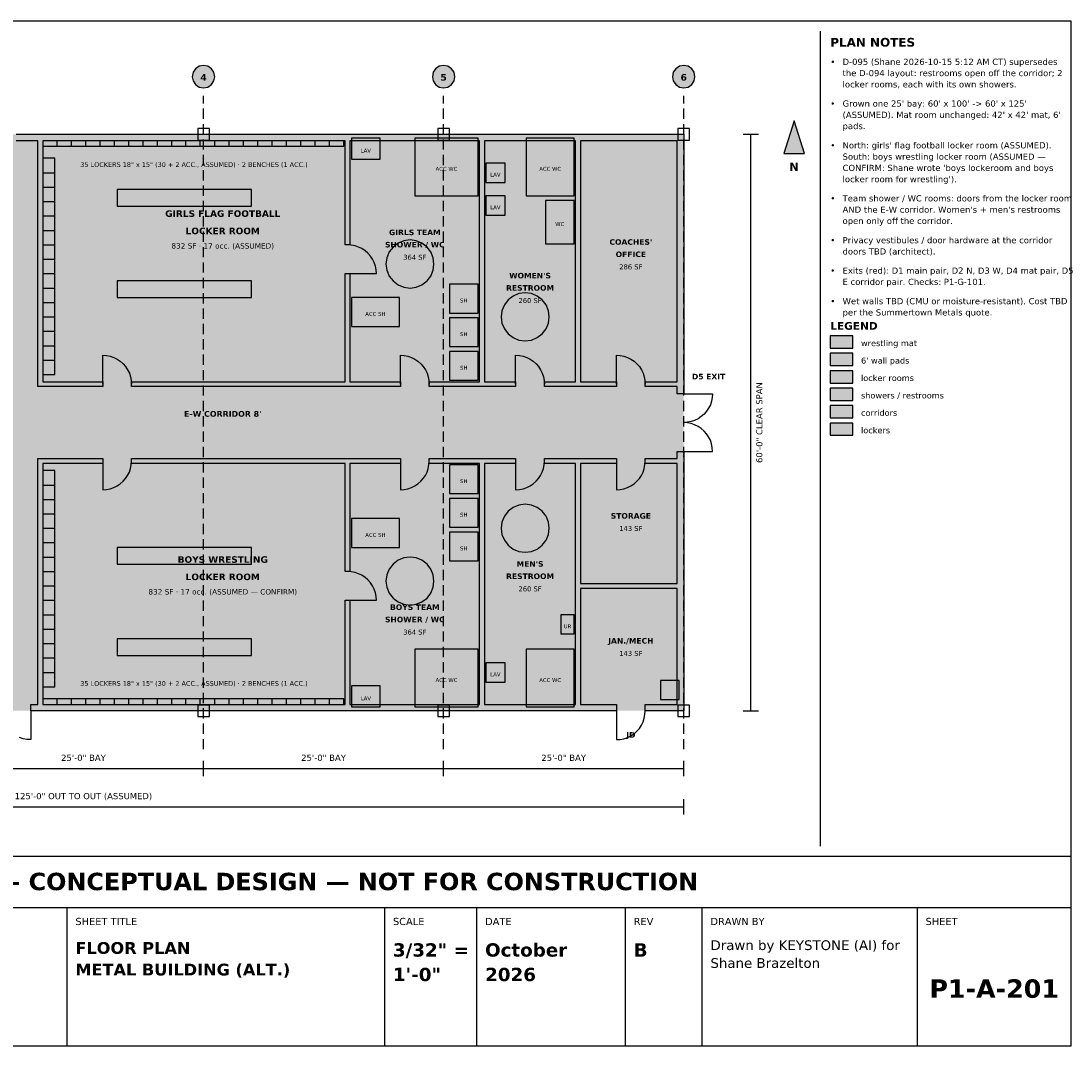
# Model space of a CAD drawing. Header units: inches. Extents: x 0.3 to 16.5, y 0.5 to 10.5.
# Tile 2 of 2: x 6.2 to 16.5, y 0.5 to 10.5. Entities that reach past the tile are written whole.
import ezdxf
from ezdxf.enums import TextEntityAlignment as Align

# ---------------------------------------------------------------- set-up
doc = ezdxf.new("R2010")
doc.units = ezdxf.units.IN
doc.header["$MEASUREMENT"] = 0
for name, color, linetype in [('A-ANNO-DIMS', 7, 'Continuous'), ('A-ANNO-EXIT', 7, 'Continuous'), ('A-ANNO-TEXT', 7, 'Continuous'), ('A-DOOR', 7, 'Continuous'), ('A-FLOR-PATT', 7, 'Continuous'), ('A-FURN', 7, 'Continuous'), ('A-WALL', 7, 'Continuous'), ('G-ANNO-TTLB', 7, 'Continuous'), ('P-FIXT', 7, 'Continuous'), ('S-COLS', 7, 'Continuous'), ('S-GRID', 7, 'Continuous')]:
    doc.layers.add(name, color=color, linetype=linetype)
doc.styles.add('KS-BOLD', font='DejaVuSans-Bold.ttf')
doc.styles.add('KS-REG', font='DejaVuSans.ttf')

msp = doc.modelspace()

# ---------------------------------------------------------------- hatches: boundary and pattern name
at = {"layer": 'A-ANNO-TEXT', "true_color": 0x1a1a1a}
msp.add_hatch(color=7, dxfattribs=at).paths.add_polyline_path([(13.797, 9.527), (13.697, 9.207), (13.897, 9.207)])
at = {"layer": 'A-ANNO-TEXT', "true_color": 0xc9302c}
msp.add_hatch(color=7, dxfattribs=at).paths.add_polyline_path([(14.15, 7.308), (14.37, 7.308), (14.37, 7.428), (14.15, 7.428)])
at = {"layer": 'A-ANNO-TEXT', "true_color": 0x2b2b2b}
msp.add_hatch(color=7, dxfattribs=at).paths.add_polyline_path([(14.15, 7.138), (14.37, 7.138), (14.37, 7.258), (14.15, 7.258)])
at = {"layer": 'A-ANNO-TEXT', "true_color": 0xf4e6c8}
msp.add_hatch(color=7, dxfattribs=at).paths.add_polyline_path([(14.15, 6.968), (14.37, 6.968), (14.37, 7.088), (14.15, 7.088)])
at = {"layer": 'A-ANNO-TEXT', "true_color": 0xeaf0f8}
msp.add_hatch(color=7, dxfattribs=at).paths.add_polyline_path([(14.15, 6.798), (14.37, 6.798), (14.37, 6.918), (14.15, 6.918)])
at = {"layer": 'A-ANNO-TEXT', "true_color": 0xe3f1e6}
msp.add_hatch(color=7, dxfattribs=at).paths.add_polyline_path([(14.15, 6.628), (14.37, 6.628), (14.37, 6.748), (14.15, 6.748)])
at = {"layer": 'A-ANNO-TEXT', "true_color": 0x9aa5b1}
msp.add_hatch(color=7, dxfattribs=at).paths.add_polyline_path([(14.15, 6.458), (14.37, 6.458), (14.37, 6.578), (14.15, 6.578)])
at = {"layer": 'A-FLOR-PATT', "true_color": 0xe3f1e6}
for points in [[(5.688, 3.77), (6.438, 3.77), (6.438, 9.395), (5.688, 9.395)], [(6.438, 6.207), (12.719, 6.207), (12.719, 6.957), (6.438, 6.957)]]:
    msp.add_hatch(color=7, dxfattribs=at).paths.add_polyline_path(points)
at = {"layer": 'A-FLOR-PATT', "true_color": 0xf4e6c8}
for points in [[(6.438, 6.957), (9.438, 6.957), (9.438, 9.395), (6.438, 9.395)], [(6.438, 3.77), (9.438, 3.77), (9.438, 6.207), (6.438, 6.207)]]:
    msp.add_hatch(color=7, dxfattribs=at).paths.add_polyline_path(points)
at = {"layer": 'A-FLOR-PATT', "true_color": 0xeaf0f8}
for points in [[(9.438, 6.957), (10.75, 6.957), (10.75, 9.395), (9.438, 9.395)], [(10.75, 6.957), (11.688, 6.957), (11.688, 9.395), (10.75, 9.395)], [(9.438, 3.77), (10.75, 3.77), (10.75, 6.207), (9.438, 6.207)], [(10.75, 3.77), (11.688, 3.77), (11.688, 6.207), (10.75, 6.207)]]:
    msp.add_hatch(color=7, dxfattribs=at).paths.add_polyline_path(points)
at = {"layer": 'A-FLOR-PATT', "true_color": 0xffffff}
for points in [[(11.688, 6.957), (12.719, 6.957), (12.719, 9.395), (11.688, 9.395)], [(11.688, 4.989), (12.719, 4.989), (12.719, 6.207), (11.688, 6.207)], [(11.688, 3.77), (12.719, 3.77), (12.719, 4.989), (11.688, 4.989)]]:
    msp.add_hatch(color=7, dxfattribs=at).paths.add_polyline_path(points)
at = {"layer": 'A-FURN', "true_color": 0x9aa5b1}
for points in [[(6.461, 9.278), (9.4, 9.278), (9.4, 9.332), (6.461, 9.332)], [(6.461, 7.051), (6.578, 7.051), (6.578, 9.161), (6.461, 9.161)], [(6.461, 4.004), (6.578, 4.004), (6.578, 6.114), (6.461, 6.114)], [(6.461, 3.832), (9.4, 3.832), (9.4, 3.887), (6.461, 3.887)]]:
    msp.add_hatch(color=7, dxfattribs=at).paths.add_polyline_path(points)
at = {"layer": 'A-FURN', "true_color": 0xd2b48c}
for points in [[(7.188, 8.692), (8.5, 8.692), (8.5, 8.856), (7.188, 8.856)], [(7.188, 7.801), (8.5, 7.801), (8.5, 7.965), (7.188, 7.965)], [(7.188, 5.2), (8.5, 5.2), (8.5, 5.364), (7.188, 5.364)], [(7.188, 4.309), (8.5, 4.309), (8.5, 4.473), (7.188, 4.473)]]:
    msp.add_hatch(color=7, dxfattribs=at).paths.add_polyline_path(points)
at = {"layer": 'A-WALL', "true_color": 0x1a1a1a}
for points in [[(6.414, 9.395), (12.719, 9.395), (12.719, 6.934), (12.719, 6.864), (12.656, 6.864), (12.656, 6.934), (12.344, 6.934), (12.344, 6.981), (12.656, 6.981), (12.656, 9.332), (11.711, 9.332), (11.711, 6.981), (12.062, 6.981), (12.062, 6.934), (11.711, 6.934), (11.664, 6.934), (11.359, 6.934), (11.359, 6.981), (11.664, 6.981), (11.664, 9.332), (10.773, 9.332), (10.773, 6.981), (11.078, 6.981), (11.078, 6.934), (10.773, 6.934), (10.727, 6.934), (10.234, 6.934), (10.234, 6.981), (10.727, 6.981), (10.727, 9.332), (9.461, 9.332), (9.461, 8.317), (9.414, 8.317), (9.414, 9.332), (6.461, 9.332), (6.461, 6.981), (7.047, 6.981), (7.047, 6.934), (6.414, 6.934), (6.414, 9.332), (6.203, 9.332), (6.203, 9.395), (6.414, 9.395)], [(9.461, 6.981), (9.953, 6.981), (9.953, 6.934), (9.461, 6.934), (9.414, 6.934), (7.328, 6.934), (7.328, 6.981), (9.414, 6.981), (9.414, 8.036), (9.461, 8.036), (9.461, 6.981)], [(12.719, 6.231), (12.719, 3.77), (12.344, 3.77), (12.344, 3.832), (12.656, 3.832), (12.656, 4.965), (11.711, 4.965), (11.711, 3.832), (12.062, 3.832), (12.062, 3.77), (6.414, 3.77), (6.344, 3.77), (6.344, 3.832), (6.414, 3.832), (6.414, 6.231), (7.047, 6.231), (7.047, 6.184), (6.461, 6.184), (6.461, 3.832), (9.414, 3.832), (9.414, 4.848), (9.461, 4.848), (9.461, 3.832), (10.727, 3.832), (10.727, 6.184), (10.234, 6.184), (10.234, 6.231), (10.727, 6.231), (10.773, 6.231), (11.078, 6.231), (11.078, 6.184), (10.773, 6.184), (10.773, 3.832), (11.664, 3.832), (11.664, 4.965), (11.664, 5.012), (11.664, 6.184), (11.359, 6.184), (11.359, 6.231), (11.664, 6.231), (11.711, 6.231), (12.062, 6.231), (12.062, 6.184), (11.711, 6.184), (11.711, 5.012), (12.656, 5.012), (12.656, 6.184), (12.344, 6.184), (12.344, 6.231), (12.656, 6.231), (12.656, 6.301), (12.719, 6.301), (12.719, 6.231)], [(9.414, 6.231), (9.461, 6.231), (9.953, 6.231), (9.953, 6.184), (9.461, 6.184), (9.461, 5.129), (9.414, 5.129), (9.414, 6.184), (7.328, 6.184), (7.328, 6.231), (9.414, 6.231)]]:
    msp.add_hatch(color=7, dxfattribs=at).paths.add_polyline_path(points)
at = {"layer": 'P-FIXT', "true_color": 0xffffff}
for points in [[(9.475, 9.151), (9.756, 9.151), (9.756, 9.357), (9.475, 9.357)], [(10.094, 8.795), (10.712, 8.795), (10.712, 9.357), (10.094, 9.357)], [(11.181, 8.795), (11.65, 8.795), (11.65, 9.357), (11.181, 9.357)], [(10.788, 8.926), (10.975, 8.926), (10.975, 9.114), (10.788, 9.114)], [(10.788, 8.607), (10.975, 8.607), (10.975, 8.795), (10.788, 8.795)], [(11.369, 8.326), (11.65, 8.326), (11.65, 8.748), (11.369, 8.748)], [(11.519, 4.52), (11.65, 4.52), (11.65, 4.707), (11.519, 4.707)], [(10.094, 3.808), (10.712, 3.808), (10.712, 4.37), (10.094, 4.37)], [(11.181, 3.808), (11.65, 3.808), (11.65, 4.37), (11.181, 4.37)], [(10.788, 4.051), (10.975, 4.051), (10.975, 4.239), (10.788, 4.239)], [(9.475, 3.808), (9.756, 3.808), (9.756, 4.014), (9.475, 4.014)], [(12.494, 3.879), (12.675, 3.879), (12.675, 4.067), (12.494, 4.067)]]:
    msp.add_hatch(color=7, dxfattribs=at).paths.add_polyline_path(points)
at = {"layer": 'P-FIXT', "true_color": 0xdcebf7}
for points in [[(10.431, 7.651), (10.712, 7.651), (10.712, 7.932), (10.431, 7.932)], [(9.475, 7.52), (9.944, 7.52), (9.944, 7.801), (9.475, 7.801)], [(10.431, 7.323), (10.712, 7.323), (10.712, 7.604), (10.431, 7.604)], [(10.431, 6.995), (10.712, 6.995), (10.712, 7.276), (10.431, 7.276)], [(10.431, 5.889), (10.712, 5.889), (10.712, 6.17), (10.431, 6.17)], [(10.431, 5.561), (10.712, 5.561), (10.712, 5.842), (10.431, 5.842)], [(9.475, 5.364), (9.944, 5.364), (9.944, 5.645), (9.475, 5.645)], [(10.431, 5.232), (10.712, 5.232), (10.712, 5.514), (10.431, 5.514)]]:
    msp.add_hatch(color=7, dxfattribs=at).paths.add_polyline_path(points)
at = {"layer": 'S-GRID', "true_color": 0xffffff}
for points in [[(8.141, 9.957), (8.133, 10), (8.109, 10.035), (8.073, 10.059), (8.031, 10.067), (7.989, 10.059), (7.953, 10.035), (7.93, 10), (7.921, 9.957), (7.93, 9.915), (7.953, 9.88), (7.989, 9.856), (8.031, 9.848), (8.073, 9.856), (8.109, 9.88), (8.133, 9.915)], [(10.485, 9.957), (10.477, 10), (10.453, 10.035), (10.417, 10.059), (10.375, 10.067), (10.333, 10.059), (10.297, 10.035), (10.273, 10), (10.265, 9.957), (10.273, 9.915), (10.297, 9.88), (10.333, 9.856), (10.375, 9.848), (10.417, 9.856), (10.453, 9.88), (10.477, 9.915)], [(12.829, 9.957), (12.82, 10), (12.797, 10.035), (12.761, 10.059), (12.719, 10.067), (12.677, 10.059), (12.641, 10.035), (12.617, 10), (12.609, 9.957), (12.617, 9.915), (12.641, 9.88), (12.677, 9.856), (12.719, 9.848), (12.761, 9.856), (12.797, 9.88), (12.82, 9.915)]]:
    msp.add_hatch(color=7, dxfattribs=at).paths.add_polyline_path(points)

# ---------------------------------------------------------------- linework, layer by layer
at = {"layer": 'A-ANNO-DIMS'}
for p, q in [((13.3, 9.395), (13.45, 9.395)), ((13.375, 3.77), (13.375, 9.395)), ((13.3, 3.77), (13.45, 3.77)), ((8.031, 3.133), (8.031, 3.282)), ((8.031, 3.133), (8.031, 3.282)), ((10.375, 3.133), (10.375, 3.282)), ((10.375, 3.133), (10.375, 3.282)), ((12.719, 3.133), (12.719, 3.282)), ((5.688, 3.208), (8.031, 3.208)), ((8.031, 3.208), (10.375, 3.208)), ((10.375, 3.208), (12.719, 3.208)), ((12.719, 2.757), (12.719, 2.908)), ((1, 2.833), (12.719, 2.833))]:
    msp.add_line(p, q, dxfattribs=at)
at = {"layer": 'A-ANNO-TEXT'}
msp.add_line((14.05, 10.4), (14.05, 2.45), dxfattribs=at)
for points in [[(13.797, 9.527), (13.697, 9.207), (13.897, 9.207)], [(14.15, 7.308), (14.37, 7.308), (14.37, 7.428), (14.15, 7.428)], [(14.15, 7.138), (14.37, 7.138), (14.37, 7.258), (14.15, 7.258)], [(14.15, 6.968), (14.37, 6.968), (14.37, 7.088), (14.15, 7.088)], [(14.15, 6.798), (14.37, 6.798), (14.37, 6.918), (14.15, 6.918)], [(14.15, 6.628), (14.37, 6.628), (14.37, 6.748), (14.15, 6.748)], [(14.15, 6.458), (14.37, 6.458), (14.37, 6.578), (14.15, 6.578)]]:
    msp.add_lwpolyline(points, close=True, dxfattribs=at)
at = {"layer": 'A-DOOR'}
for p, q in [((9.474, 8.314), (9.438, 8.317)), ((9.51, 8.307), (9.474, 8.314)), ((9.545, 8.295), (9.51, 8.307)), ((9.578, 8.279), (9.545, 8.295)), ((9.609, 8.259), (9.578, 8.279)), ((9.636, 8.234), (9.609, 8.259)), ((9.661, 8.207), (9.636, 8.234)), ((9.681, 8.176), (9.661, 8.207)), ((9.697, 8.143), (9.681, 8.176)), ((9.709, 8.108), (9.697, 8.143)), ((9.716, 8.072), (9.709, 8.108)), ((9.438, 8.036), (9.719, 8.036)), ((9.719, 8.036), (9.716, 8.072)), ((7.047, 6.957), (7.047, 7.239)), ((7.047, 7.239), (7.084, 7.236)), ((7.084, 7.236), (7.12, 7.229)), ((7.12, 7.229), (7.155, 7.217)), ((7.155, 7.217), (7.188, 7.201)), ((7.188, 7.201), (7.218, 7.181)), ((7.218, 7.181), (7.246, 7.156)), ((9.953, 6.957), (9.953, 7.239)), ((9.953, 7.239), (9.99, 7.236)), ((9.99, 7.236), (10.026, 7.229)), ((10.026, 7.229), (10.061, 7.217)), ((10.061, 7.217), (10.094, 7.201)), ((10.094, 7.201), (10.124, 7.181)), ((10.124, 7.181), (10.152, 7.156)), ((11.078, 6.957), (11.078, 7.239)), ((11.078, 7.239), (11.115, 7.236)), ((11.115, 7.236), (11.151, 7.229)), ((11.151, 7.229), (11.186, 7.217)), ((11.186, 7.217), (11.219, 7.201)), ((11.219, 7.201), (11.249, 7.181)), ((11.249, 7.181), (11.277, 7.156)), ((12.062, 6.957), (12.062, 7.239)), ((12.062, 7.239), (12.099, 7.236)), ((12.099, 7.236), (12.135, 7.229)), ((12.135, 7.229), (12.17, 7.217)), ((12.17, 7.217), (12.203, 7.201)), ((12.203, 7.201), (12.234, 7.181)), ((12.234, 7.181), (12.261, 7.156)), ((7.246, 7.156), (7.27, 7.129)), ((7.27, 7.129), (7.29, 7.098)), ((7.29, 7.098), (7.307, 7.065)), ((10.152, 7.156), (10.176, 7.129)), ((10.176, 7.129), (10.197, 7.098)), ((10.197, 7.098), (10.213, 7.065)), ((11.277, 7.156), (11.301, 7.129)), ((11.301, 7.129), (11.322, 7.098)), ((11.322, 7.098), (11.338, 7.065)), ((12.261, 7.156), (12.286, 7.129)), ((12.286, 7.129), (12.306, 7.098)), ((12.306, 7.098), (12.322, 7.065)), ((7.307, 7.065), (7.319, 7.03)), ((7.319, 7.03), (7.326, 6.994)), ((7.326, 6.994), (7.328, 6.957)), ((10.213, 7.065), (10.225, 7.03)), ((10.225, 7.03), (10.232, 6.994)), ((10.232, 6.994), (10.234, 6.957)), ((11.338, 7.065), (11.35, 7.03)), ((11.35, 7.03), (11.357, 6.994)), ((11.357, 6.994), (11.359, 6.957)), ((12.322, 7.065), (12.334, 7.03)), ((12.334, 7.03), (12.341, 6.994)), ((12.341, 6.994), (12.344, 6.957)), ((12.719, 6.864), (13, 6.864)), ((12.99, 6.791), (12.979, 6.756)), ((12.998, 6.827), (12.99, 6.791)), ((13, 6.864), (12.998, 6.827)), ((12.918, 6.665), (12.89, 6.641)), ((12.942, 6.693), (12.918, 6.665)), ((12.962, 6.723), (12.942, 6.693)), ((12.979, 6.756), (12.962, 6.723)), ((12.755, 6.585), (12.719, 6.582)), ((12.755, 6.58), (12.719, 6.582)), ((12.792, 6.592), (12.755, 6.585)), ((12.792, 6.573), (12.755, 6.58)), ((12.826, 6.604), (12.792, 6.592)), ((12.826, 6.561), (12.792, 6.573)), ((12.859, 6.62), (12.826, 6.604)), ((12.859, 6.545), (12.826, 6.561)), ((12.89, 6.641), (12.859, 6.62)), ((12.89, 6.524), (12.859, 6.545)), ((12.918, 6.5), (12.89, 6.524)), ((12.942, 6.472), (12.918, 6.5)), ((12.962, 6.442), (12.942, 6.472)), ((12.979, 6.409), (12.962, 6.442)), ((12.99, 6.374), (12.979, 6.409)), ((12.998, 6.338), (12.99, 6.374)), ((12.719, 6.301), (13, 6.301)), ((13, 6.301), (12.998, 6.338)), ((7.047, 6.207), (7.047, 5.926)), ((7.319, 6.135), (7.326, 6.171)), ((7.326, 6.171), (7.328, 6.207)), ((9.953, 6.207), (9.953, 5.926)), ((10.225, 6.135), (10.232, 6.171)), ((10.232, 6.171), (10.234, 6.207)), ((11.078, 6.207), (11.078, 5.926)), ((11.35, 6.135), (11.357, 6.171)), ((11.357, 6.171), (11.359, 6.207)), ((12.062, 6.207), (12.062, 5.926)), ((12.334, 6.135), (12.341, 6.171)), ((12.341, 6.171), (12.344, 6.207)), ((7.27, 6.036), (7.29, 6.067)), ((7.29, 6.067), (7.307, 6.1)), ((7.307, 6.1), (7.319, 6.135)), ((10.176, 6.036), (10.197, 6.067)), ((10.197, 6.067), (10.213, 6.1)), ((10.213, 6.1), (10.225, 6.135)), ((11.301, 6.036), (11.322, 6.067)), ((11.322, 6.067), (11.338, 6.1)), ((11.338, 6.1), (11.35, 6.135)), ((12.286, 6.036), (12.306, 6.067)), ((12.306, 6.067), (12.322, 6.1)), ((12.322, 6.1), (12.334, 6.135)), ((7.12, 5.936), (7.155, 5.948)), ((7.155, 5.948), (7.188, 5.964)), ((7.188, 5.964), (7.218, 5.984)), ((7.218, 5.984), (7.246, 6.009)), ((7.246, 6.009), (7.27, 6.036)), ((10.026, 5.936), (10.061, 5.948)), ((10.061, 5.948), (10.094, 5.964)), ((10.094, 5.964), (10.124, 5.984)), ((10.124, 5.984), (10.152, 6.009)), ((10.152, 6.009), (10.176, 6.036)), ((11.151, 5.936), (11.186, 5.948)), ((11.186, 5.948), (11.219, 5.964)), ((11.219, 5.964), (11.249, 5.984)), ((11.249, 5.984), (11.277, 6.009)), ((11.277, 6.009), (11.301, 6.036)), ((12.135, 5.936), (12.17, 5.948)), ((12.17, 5.948), (12.203, 5.964)), ((12.203, 5.964), (12.234, 5.984)), ((12.234, 5.984), (12.261, 6.009)), ((12.261, 6.009), (12.286, 6.036)), ((7.047, 5.926), (7.084, 5.929)), ((7.084, 5.929), (7.12, 5.936)), ((9.953, 5.926), (9.99, 5.929)), ((9.99, 5.929), (10.026, 5.936)), ((11.078, 5.926), (11.115, 5.929)), ((11.115, 5.929), (11.151, 5.936)), ((12.062, 5.926), (12.099, 5.929)), ((12.099, 5.929), (12.135, 5.936)), ((9.474, 5.127), (9.438, 5.129)), ((9.51, 5.12), (9.474, 5.127)), ((9.545, 5.108), (9.51, 5.12)), ((9.578, 5.092), (9.545, 5.108)), ((9.609, 5.071), (9.578, 5.092)), ((9.636, 5.047), (9.609, 5.071)), ((9.661, 5.019), (9.636, 5.047)), ((9.681, 4.989), (9.661, 5.019)), ((9.697, 4.956), (9.681, 4.989)), ((9.709, 4.921), (9.697, 4.956)), ((9.716, 4.885), (9.709, 4.921)), ((9.438, 4.848), (9.719, 4.848)), ((9.719, 4.848), (9.716, 4.885)), ((6.344, 3.77), (6.344, 3.489)), ((12.062, 3.77), (12.062, 3.489)), ((12.322, 3.662), (12.334, 3.697)), ((12.334, 3.697), (12.341, 3.733)), ((12.341, 3.733), (12.344, 3.77)), ((12.261, 3.571), (12.286, 3.599)), ((12.286, 3.599), (12.306, 3.629)), ((12.306, 3.629), (12.322, 3.662)), ((6.271, 3.498), (6.236, 3.51)), ((6.307, 3.491), (6.271, 3.498)), ((6.344, 3.489), (6.307, 3.491)), ((12.062, 3.489), (12.099, 3.491)), ((12.099, 3.491), (12.135, 3.498)), ((12.135, 3.498), (12.17, 3.51)), ((12.17, 3.51), (12.203, 3.526)), ((12.203, 3.526), (12.234, 3.547)), ((12.234, 3.547), (12.261, 3.571))]:
    msp.add_line(p, q, dxfattribs=at)
at = {"layer": 'A-FURN'}
for p, q in [((6.601, 9.278), (6.601, 9.332)), ((6.741, 9.278), (6.741, 9.332)), ((6.881, 9.278), (6.881, 9.332)), ((7.021, 9.278), (7.021, 9.332)), ((7.161, 9.278), (7.161, 9.332)), ((7.301, 9.278), (7.301, 9.332)), ((7.441, 9.278), (7.441, 9.332)), ((7.581, 9.278), (7.581, 9.332)), ((7.721, 9.278), (7.721, 9.332)), ((7.86, 9.278), (7.86, 9.332)), ((8, 9.278), (8, 9.332)), ((8.14, 9.278), (8.14, 9.332)), ((8.28, 9.278), (8.28, 9.332)), ((8.42, 9.278), (8.42, 9.332)), ((8.56, 9.278), (8.56, 9.332)), ((8.7, 9.278), (8.7, 9.332)), ((8.84, 9.278), (8.84, 9.332)), ((8.98, 9.278), (8.98, 9.332)), ((9.12, 9.278), (9.12, 9.332)), ((9.26, 9.278), (9.26, 9.332)), ((6.461, 9.02), (6.578, 9.02)), ((6.461, 8.879), (6.578, 8.879)), ((6.461, 8.739), (6.578, 8.739)), ((6.461, 8.598), (6.578, 8.598)), ((6.461, 8.457), (6.578, 8.457)), ((6.461, 8.317), (6.578, 8.317)), ((6.461, 8.176), (6.578, 8.176)), ((6.461, 8.036), (6.578, 8.036)), ((6.461, 7.895), (6.578, 7.895)), ((6.461, 7.754), (6.578, 7.754)), ((6.461, 7.614), (6.578, 7.614)), ((6.461, 7.473), (6.578, 7.473)), ((6.461, 7.332), (6.578, 7.332)), ((6.461, 7.192), (6.578, 7.192)), ((6.461, 5.973), (6.578, 5.973)), ((6.461, 5.832), (6.578, 5.832)), ((6.461, 5.692), (6.578, 5.692)), ((6.461, 5.551), (6.578, 5.551)), ((6.461, 5.411), (6.578, 5.411)), ((6.461, 5.27), (6.578, 5.27)), ((6.461, 5.129), (6.578, 5.129)), ((6.461, 4.989), (6.578, 4.989)), ((6.461, 4.848), (6.578, 4.848)), ((6.461, 4.707), (6.578, 4.707)), ((6.461, 4.567), (6.578, 4.567)), ((6.461, 4.426), (6.578, 4.426)), ((6.461, 4.286), (6.578, 4.286)), ((6.461, 4.145), (6.578, 4.145)), ((6.601, 3.832), (6.601, 3.887)), ((6.741, 3.832), (6.741, 3.887)), ((6.881, 3.832), (6.881, 3.887)), ((7.021, 3.832), (7.021, 3.887)), ((7.161, 3.832), (7.161, 3.887)), ((7.301, 3.832), (7.301, 3.887)), ((7.441, 3.832), (7.441, 3.887)), ((7.581, 3.832), (7.581, 3.887)), ((7.721, 3.832), (7.721, 3.887)), ((7.86, 3.832), (7.86, 3.887)), ((8, 3.832), (8, 3.887)), ((8.14, 3.832), (8.14, 3.887)), ((8.28, 3.832), (8.28, 3.887)), ((8.42, 3.832), (8.42, 3.887)), ((8.56, 3.832), (8.56, 3.887)), ((8.7, 3.832), (8.7, 3.887)), ((8.84, 3.832), (8.84, 3.887)), ((8.98, 3.832), (8.98, 3.887)), ((9.12, 3.832), (9.12, 3.887)), ((9.26, 3.832), (9.26, 3.887))]:
    msp.add_line(p, q, dxfattribs=at)
for points in [[(6.461, 9.278), (9.4, 9.278), (9.4, 9.332), (6.461, 9.332)], [(6.461, 7.051), (6.578, 7.051), (6.578, 9.161), (6.461, 9.161)], [(7.188, 8.692), (8.5, 8.692), (8.5, 8.856), (7.188, 8.856)], [(7.188, 7.801), (8.5, 7.801), (8.5, 7.965), (7.188, 7.965)], [(6.461, 4.004), (6.578, 4.004), (6.578, 6.114), (6.461, 6.114)], [(7.188, 5.2), (8.5, 5.2), (8.5, 5.364), (7.188, 5.364)], [(7.188, 4.309), (8.5, 4.309), (8.5, 4.473), (7.188, 4.473)], [(6.461, 3.832), (9.4, 3.832), (9.4, 3.887), (6.461, 3.887)]]:
    msp.add_lwpolyline(points, close=True, dxfattribs=at)
at = {"layer": 'A-WALL'}
msp.add_lwpolyline([(6.203, 9.395), (6.414, 9.395), (6.414, 9.395), (12.719, 9.395), (12.719, 6.934), (12.719, 6.864), (12.656, 6.864), (12.656, 6.934), (12.344, 6.934), (12.344, 6.981), (12.656, 6.981), (12.656, 9.332), (11.711, 9.332), (11.711, 6.981), (12.062, 6.981), (12.062, 6.934), (11.711, 6.934), (11.664, 6.934), (11.359, 6.934), (11.359, 6.981), (11.664, 6.981), (11.664, 9.332), (10.773, 9.332), (10.773, 6.981), (11.078, 6.981), (11.078, 6.934), (10.773, 6.934), (10.727, 6.934), (10.234, 6.934), (10.234, 6.981), (10.727, 6.981), (10.727, 9.332), (9.461, 9.332), (9.461, 8.317), (9.414, 8.317), (9.414, 9.332), (6.461, 9.332), (6.461, 6.981), (7.047, 6.981), (7.047, 6.934), (6.414, 6.934), (6.414, 9.332), (6.203, 9.332)], dxfattribs=at)
for points in [[(9.461, 6.981), (9.953, 6.981), (9.953, 6.934), (9.461, 6.934), (9.414, 6.934), (7.328, 6.934), (7.328, 6.981), (9.414, 6.981), (9.414, 8.036), (9.461, 8.036), (9.461, 6.981)], [(12.719, 6.231), (12.719, 3.77), (12.344, 3.77), (12.344, 3.832), (12.656, 3.832), (12.656, 4.965), (11.711, 4.965), (11.711, 3.832), (12.062, 3.832), (12.062, 3.77), (6.414, 3.77), (6.344, 3.77), (6.344, 3.832), (6.414, 3.832), (6.414, 6.231), (7.047, 6.231), (7.047, 6.184), (6.461, 6.184), (6.461, 3.832), (9.414, 3.832), (9.414, 4.848), (9.461, 4.848), (9.461, 3.832), (10.727, 3.832), (10.727, 6.184), (10.234, 6.184), (10.234, 6.231), (10.727, 6.231), (10.773, 6.231), (11.078, 6.231), (11.078, 6.184), (10.773, 6.184), (10.773, 3.832), (11.664, 3.832), (11.664, 4.965), (11.664, 5.012), (11.664, 6.184), (11.359, 6.184), (11.359, 6.231), (11.664, 6.231), (11.711, 6.231), (12.062, 6.231), (12.062, 6.184), (11.711, 6.184), (11.711, 5.012), (12.656, 5.012), (12.656, 6.184), (12.344, 6.184), (12.344, 6.231), (12.656, 6.231), (12.656, 6.301), (12.719, 6.301), (12.719, 6.231)], [(9.414, 6.231), (9.461, 6.231), (9.953, 6.231), (9.953, 6.184), (9.461, 6.184), (9.461, 5.129), (9.414, 5.129), (9.414, 6.184), (7.328, 6.184), (7.328, 6.231), (9.414, 6.231)]]:
    msp.add_lwpolyline(points, close=True, dxfattribs=at)
at = {"layer": 'G-ANNO-TTLB'}
for p, q in [((0.5, 1.85), (16.5, 1.85)), ((6.7, 0.5), (6.7, 1.85)), ((9.8, 0.5), (9.8, 1.85)), ((10.7, 0.5), (10.7, 1.85)), ((12.15, 0.5), (12.15, 1.85)), ((12.9, 0.5), (12.9, 1.85)), ((15, 0.5), (15, 1.85))]:
    msp.add_line(p, q, dxfattribs=at)
for points in [[(0.5, 0.5), (16.5, 0.5), (16.5, 10.5), (0.5, 10.5)], [(0.5, 1.85), (16.5, 1.85), (16.5, 2.35), (0.5, 2.35)]]:
    msp.add_lwpolyline(points, close=True, dxfattribs=at)
at = {"layer": 'P-FIXT'}
for points in [[(9.475, 9.151), (9.756, 9.151), (9.756, 9.357), (9.475, 9.357)], [(10.094, 8.795), (10.712, 8.795), (10.712, 9.357), (10.094, 9.357)], [(11.181, 8.795), (11.65, 8.795), (11.65, 9.357), (11.181, 9.357)], [(10.788, 8.926), (10.975, 8.926), (10.975, 9.114), (10.788, 9.114)], [(10.788, 8.607), (10.975, 8.607), (10.975, 8.795), (10.788, 8.795)], [(11.369, 8.326), (11.65, 8.326), (11.65, 8.748), (11.369, 8.748)], [(10.281, 8.129), (10.273, 8.19), (10.25, 8.247), (10.213, 8.295), (10.164, 8.332), (10.108, 8.356), (10.047, 8.364), (9.986, 8.356), (9.93, 8.332), (9.881, 8.295), (9.844, 8.247), (9.82, 8.19), (9.812, 8.129), (9.82, 8.069), (9.844, 8.012), (9.881, 7.964), (9.93, 7.926), (9.986, 7.903), (10.047, 7.895), (10.108, 7.903), (10.164, 7.926), (10.213, 7.964), (10.25, 8.012), (10.273, 8.069)], [(10.431, 7.651), (10.712, 7.651), (10.712, 7.932), (10.431, 7.932)], [(9.475, 7.52), (9.944, 7.52), (9.944, 7.801), (9.475, 7.801)], [(11.406, 7.614), (11.398, 7.674), (11.375, 7.731), (11.338, 7.779), (11.289, 7.817), (11.233, 7.84), (11.172, 7.848), (11.111, 7.84), (11.055, 7.817), (11.006, 7.779), (10.969, 7.731), (10.945, 7.674), (10.938, 7.614), (10.945, 7.553), (10.969, 7.497), (11.006, 7.448), (11.055, 7.411), (11.111, 7.387), (11.172, 7.379), (11.233, 7.387), (11.289, 7.411), (11.338, 7.448), (11.375, 7.497), (11.398, 7.553)], [(10.431, 7.323), (10.712, 7.323), (10.712, 7.604), (10.431, 7.604)], [(10.431, 6.995), (10.712, 6.995), (10.712, 7.276), (10.431, 7.276)], [(10.431, 5.889), (10.712, 5.889), (10.712, 6.17), (10.431, 6.17)], [(10.431, 5.561), (10.712, 5.561), (10.712, 5.842), (10.431, 5.842)], [(11.406, 5.551), (11.398, 5.612), (11.375, 5.668), (11.338, 5.717), (11.289, 5.754), (11.233, 5.778), (11.172, 5.786), (11.111, 5.778), (11.055, 5.754), (11.006, 5.717), (10.969, 5.668), (10.945, 5.612), (10.938, 5.551), (10.945, 5.491), (10.969, 5.434), (11.006, 5.386), (11.055, 5.348), (11.111, 5.325), (11.172, 5.317), (11.233, 5.325), (11.289, 5.348), (11.338, 5.386), (11.375, 5.434), (11.398, 5.491)], [(9.475, 5.364), (9.944, 5.364), (9.944, 5.645), (9.475, 5.645)], [(10.431, 5.232), (10.712, 5.232), (10.712, 5.514), (10.431, 5.514)], [(10.281, 5.036), (10.273, 5.096), (10.25, 5.153), (10.213, 5.201), (10.164, 5.239), (10.108, 5.262), (10.047, 5.27), (9.986, 5.262), (9.93, 5.239), (9.881, 5.201), (9.844, 5.153), (9.82, 5.096), (9.812, 5.036), (9.82, 4.975), (9.844, 4.918), (9.881, 4.87), (9.93, 4.833), (9.986, 4.809), (10.047, 4.801), (10.108, 4.809), (10.164, 4.833), (10.213, 4.87), (10.25, 4.918), (10.273, 4.975)], [(11.519, 4.52), (11.65, 4.52), (11.65, 4.707), (11.519, 4.707)], [(10.094, 3.808), (10.712, 3.808), (10.712, 4.37), (10.094, 4.37)], [(11.181, 3.808), (11.65, 3.808), (11.65, 4.37), (11.181, 4.37)], [(10.788, 4.051), (10.975, 4.051), (10.975, 4.239), (10.788, 4.239)], [(9.475, 3.808), (9.756, 3.808), (9.756, 4.014), (9.475, 4.014)], [(12.494, 3.879), (12.675, 3.879), (12.675, 4.067), (12.494, 4.067)]]:
    msp.add_lwpolyline(points, close=True, dxfattribs=at)
at = {"layer": 'S-COLS'}
for points in [[(7.975, 9.339), (8.088, 9.339), (8.088, 9.451), (7.975, 9.451)], [(10.319, 9.339), (10.431, 9.339), (10.431, 9.451), (10.319, 9.451)], [(12.663, 9.339), (12.775, 9.339), (12.775, 9.451), (12.663, 9.451)], [(7.975, 3.714), (8.088, 3.714), (8.088, 3.826), (7.975, 3.826)], [(10.319, 3.714), (10.431, 3.714), (10.431, 3.826), (10.319, 3.826)], [(12.663, 3.714), (12.775, 3.714), (12.775, 3.826), (12.663, 3.826)]]:
    msp.add_lwpolyline(points, close=True, dxfattribs=at)
at = {"layer": 'S-GRID'}
for p, q in [((8.031, 9.695), (8.031, 9.77)), ((10.375, 9.695), (10.375, 9.77)), ((12.719, 9.695), (12.719, 9.77)), ((8.031, 9.545), (8.031, 9.645)), ((10.375, 9.545), (10.375, 9.645)), ((12.719, 9.545), (12.719, 9.645)), ((8.031, 9.395), (8.031, 9.495)), ((10.375, 9.395), (10.375, 9.495)), ((12.719, 9.395), (12.719, 9.495)), ((8.031, 9.245), (8.031, 9.345)), ((10.375, 9.245), (10.375, 9.345)), ((12.719, 9.245), (12.719, 9.345)), ((8.031, 9.095), (8.031, 9.195)), ((10.375, 9.095), (10.375, 9.195)), ((12.719, 9.095), (12.719, 9.195)), ((8.031, 8.945), (8.031, 9.045)), ((10.375, 8.945), (10.375, 9.045)), ((12.719, 8.945), (12.719, 9.045)), ((8.031, 8.795), (8.031, 8.895)), ((10.375, 8.795), (10.375, 8.895)), ((12.719, 8.795), (12.719, 8.895)), ((8.031, 8.645), (8.031, 8.745)), ((10.375, 8.645), (10.375, 8.745)), ((12.719, 8.645), (12.719, 8.745)), ((8.031, 8.495), (8.031, 8.595)), ((10.375, 8.495), (10.375, 8.595)), ((12.719, 8.495), (12.719, 8.595)), ((8.031, 8.345), (8.031, 8.445)), ((10.375, 8.345), (10.375, 8.445)), ((12.719, 8.345), (12.719, 8.445)), ((8.031, 8.195), (8.031, 8.295)), ((10.375, 8.195), (10.375, 8.295)), ((12.719, 8.195), (12.719, 8.295)), ((8.031, 8.045), (8.031, 8.145)), ((10.375, 8.045), (10.375, 8.145)), ((12.719, 8.045), (12.719, 8.145)), ((8.031, 7.895), (8.031, 7.995)), ((10.375, 7.895), (10.375, 7.995)), ((12.719, 7.895), (12.719, 7.995)), ((8.031, 7.745), (8.031, 7.845)), ((10.375, 7.745), (10.375, 7.845)), ((12.719, 7.745), (12.719, 7.845)), ((8.031, 7.595), (8.031, 7.695)), ((10.375, 7.595), (10.375, 7.695)), ((12.719, 7.595), (12.719, 7.695)), ((8.031, 7.445), (8.031, 7.545)), ((10.375, 7.445), (10.375, 7.545)), ((12.719, 7.445), (12.719, 7.545)), ((8.031, 7.295), (8.031, 7.395)), ((10.375, 7.295), (10.375, 7.395)), ((12.719, 7.295), (12.719, 7.395)), ((8.031, 7.145), (8.031, 7.245)), ((10.375, 7.145), (10.375, 7.245)), ((12.719, 7.145), (12.719, 7.245)), ((8.031, 6.995), (8.031, 7.095)), ((10.375, 6.995), (10.375, 7.095)), ((12.719, 6.995), (12.719, 7.095)), ((8.031, 6.845), (8.031, 6.945)), ((10.375, 6.845), (10.375, 6.945)), ((12.719, 6.845), (12.719, 6.945)), ((8.031, 6.695), (8.031, 6.795)), ((10.375, 6.695), (10.375, 6.795)), ((12.719, 6.695), (12.719, 6.795)), ((8.031, 6.545), (8.031, 6.645)), ((10.375, 6.545), (10.375, 6.645)), ((12.719, 6.545), (12.719, 6.645)), ((8.031, 6.395), (8.031, 6.495)), ((10.375, 6.395), (10.375, 6.495)), ((12.719, 6.395), (12.719, 6.495)), ((8.031, 6.245), (8.031, 6.345)), ((10.375, 6.245), (10.375, 6.345)), ((12.719, 6.245), (12.719, 6.345)), ((8.031, 6.095), (8.031, 6.195)), ((10.375, 6.095), (10.375, 6.195)), ((12.719, 6.095), (12.719, 6.195)), ((8.031, 5.945), (8.031, 6.045)), ((10.375, 5.945), (10.375, 6.045)), ((12.719, 5.945), (12.719, 6.045)), ((8.031, 5.795), (8.031, 5.895)), ((10.375, 5.795), (10.375, 5.895)), ((12.719, 5.795), (12.719, 5.895)), ((8.031, 5.645), (8.031, 5.745)), ((10.375, 5.645), (10.375, 5.745)), ((12.719, 5.645), (12.719, 5.745)), ((8.031, 5.495), (8.031, 5.595)), ((10.375, 5.495), (10.375, 5.595)), ((12.719, 5.495), (12.719, 5.595)), ((8.031, 5.345), (8.031, 5.445)), ((10.375, 5.345), (10.375, 5.445)), ((12.719, 5.345), (12.719, 5.445)), ((8.031, 5.195), (8.031, 5.295)), ((10.375, 5.195), (10.375, 5.295)), ((12.719, 5.195), (12.719, 5.295)), ((8.031, 5.045), (8.031, 5.145)), ((10.375, 5.045), (10.375, 5.145)), ((12.719, 5.045), (12.719, 5.145)), ((8.031, 4.895), (8.031, 4.995)), ((10.375, 4.895), (10.375, 4.995)), ((12.719, 4.895), (12.719, 4.995)), ((8.031, 4.745), (8.031, 4.845)), ((10.375, 4.745), (10.375, 4.845)), ((12.719, 4.745), (12.719, 4.845)), ((8.031, 4.595), (8.031, 4.695)), ((10.375, 4.595), (10.375, 4.695)), ((12.719, 4.595), (12.719, 4.695)), ((8.031, 4.445), (8.031, 4.545)), ((10.375, 4.445), (10.375, 4.545)), ((12.719, 4.445), (12.719, 4.545)), ((8.031, 4.295), (8.031, 4.395)), ((10.375, 4.295), (10.375, 4.395)), ((12.719, 4.295), (12.719, 4.395)), ((8.031, 4.145), (8.031, 4.245)), ((10.375, 4.145), (10.375, 4.245)), ((12.719, 4.145), (12.719, 4.245)), ((8.031, 3.995), (8.031, 4.095)), ((10.375, 3.995), (10.375, 4.095)), ((12.719, 3.995), (12.719, 4.095)), ((8.031, 3.845), (8.031, 3.945)), ((10.375, 3.845), (10.375, 3.945)), ((12.719, 3.845), (12.719, 3.945)), ((8.031, 3.695), (8.031, 3.795)), ((10.375, 3.695), (10.375, 3.795)), ((12.719, 3.695), (12.719, 3.795)), ((8.031, 3.545), (8.031, 3.645)), ((10.375, 3.545), (10.375, 3.645)), ((12.719, 3.545), (12.719, 3.645)), ((8.031, 3.395), (8.031, 3.495)), ((10.375, 3.395), (10.375, 3.495)), ((12.719, 3.395), (12.719, 3.495))]:
    msp.add_line(p, q, dxfattribs=at)
for points in [[(8.141, 9.957), (8.133, 10), (8.109, 10.035), (8.073, 10.059), (8.031, 10.067), (7.989, 10.059), (7.953, 10.035), (7.93, 10), (7.921, 9.957), (7.93, 9.915), (7.953, 9.88), (7.989, 9.856), (8.031, 9.848), (8.073, 9.856), (8.109, 9.88), (8.133, 9.915)], [(10.485, 9.957), (10.477, 10), (10.453, 10.035), (10.417, 10.059), (10.375, 10.067), (10.333, 10.059), (10.297, 10.035), (10.273, 10), (10.265, 9.957), (10.273, 9.915), (10.297, 9.88), (10.333, 9.856), (10.375, 9.848), (10.417, 9.856), (10.453, 9.88), (10.477, 9.915)], [(12.829, 9.957), (12.82, 10), (12.797, 10.035), (12.761, 10.059), (12.719, 10.067), (12.677, 10.059), (12.641, 10.035), (12.617, 10), (12.609, 9.957), (12.617, 9.915), (12.641, 9.88), (12.677, 9.856), (12.719, 9.848), (12.761, 9.856), (12.797, 9.88), (12.82, 9.915)]]:
    msp.add_lwpolyline(points, close=True, dxfattribs=at)

# ---------------------------------------------------------------- texts
at = {"layer": 'A-ANNO-DIMS', "style": 'KS-REG'}
msp.add_text('60\'-0" CLEAR SPAN', height=0.06, rotation=90, dxfattribs=at).set_placement((13.487, 6.582), align=Align.CENTER)
for s, p in [('25\'-0" BAY', (6.859, 3.282)), ('25\'-0" BAY', (9.203, 3.282)), ('25\'-0" BAY', (11.547, 3.282)), ('125\'-0" OUT TO OUT (ASSUMED)', (6.859, 2.908))]:
    msp.add_text(s, height=0.06, dxfattribs=at).set_placement(p, align=Align.CENTER)
at = {"layer": 'A-ANNO-EXIT', "style": 'KS-BOLD'}
for s, p in [('D5 EXIT', (12.962, 7.004)), ('JD', (12.203, 3.508))]:
    msp.add_text(s, height=0.054, dxfattribs=at).set_placement(p, align=Align.CENTER)
at = {"layer": 'A-ANNO-TEXT'}
for s, height, style, p in [('PLAN NOTES', 0.085, 'KS-BOLD', (14.15, 10.25)), ('•', 0.06, 'KS-REG', (14.15, 10.072)), ('D-095 (Shane 2026-10-15 5:12 AM CT) supersedes', 0.06, 'KS-REG', (14.27, 10.072)), ('the D-094 layout: restrooms open off the corridor; 2', 0.06, 'KS-REG', (14.27, 9.962)), ('locker rooms, each with its own showers.', 0.06, 'KS-REG', (14.27, 9.852)), ('•', 0.06, 'KS-REG', (14.15, 9.665)), ("Grown one 25' bay: 60' x 100' -> 60' x 125'", 0.06, 'KS-REG', (14.27, 9.665)), ("(ASSUMED). Mat room unchanged: 42' x 42' mat, 6'", 0.06, 'KS-REG', (14.27, 9.555)), ('pads.', 0.06, 'KS-REG', (14.27, 9.445)), ('•', 0.06, 'KS-REG', (14.15, 9.257)), ("North: girls' flag football locker room (ASSUMED).", 0.06, 'KS-REG', (14.27, 9.257)), ('South: boys wrestling locker room (ASSUMED —', 0.06, 'KS-REG', (14.27, 9.147)), ("CONFIRM: Shane wrote 'boys lockeroom and boys", 0.06, 'KS-REG', (14.27, 9.037)), ("locker room for wrestling').", 0.06, 'KS-REG', (14.27, 8.927)), ('•', 0.06, 'KS-REG', (14.15, 8.74)), ('Team shower / WC rooms: doors from the locker room', 0.06, 'KS-REG', (14.27, 8.74)), ("AND the E-W corridor. Women's + men's restrooms", 0.06, 'KS-REG', (14.27, 8.63)), ('open only off the corridor.', 0.06, 'KS-REG', (14.27, 8.52)), ('•', 0.06, 'KS-REG', (14.15, 8.332)), ('Privacy vestibules / door hardware at the corridor', 0.06, 'KS-REG', (14.27, 8.332)), ('doors TBD (architect).', 0.06, 'KS-REG', (14.27, 8.222)), ('Exits (red): D1 main pair, D2 N, D3 W, D4 mat pair, D5', 0.06, 'KS-REG', (14.27, 8.035)), ('•', 0.06, 'KS-REG', (14.15, 8.035)), ('E corridor pair. Checks: P1-G-101.', 0.06, 'KS-REG', (14.27, 7.925)), ('Wet walls TBD (CMU or moisture-resistant). Cost TBD', 0.06, 'KS-REG', (14.27, 7.737)), ('•', 0.06, 'KS-REG', (14.15, 7.737)), ('per the Summertown Metals quote.', 0.06, 'KS-REG', (14.27, 7.627)), ('LEGEND', 0.075, 'KS-BOLD', (14.15, 7.488)), ('wrestling mat', 0.058, 'KS-REG', (14.45, 7.328)), ("6' wall pads", 0.058, 'KS-REG', (14.45, 7.158)), ('locker rooms', 0.058, 'KS-REG', (14.45, 6.988)), ('showers / restrooms', 0.058, 'KS-REG', (14.45, 6.818)), ('corridors', 0.058, 'KS-REG', (14.45, 6.648)), ('lockers', 0.058, 'KS-REG', (14.45, 6.478))]:
    msp.add_text(s, height=height, dxfattribs=dict(at, style=style)).set_placement(p)
for s, height, style, p in [('N', 0.08, 'KS-BOLD', (13.797, 9.037)), ('GIRLS FLAG FOOTBALL', 0.064, 'KS-BOLD', (8.219, 8.589)), ('LOCKER ROOM', 0.064, 'KS-BOLD', (8.219, 8.42)), ('GIRLS TEAM', 0.054, 'KS-BOLD', (10.094, 8.411)), ('832 SF · 17 occ. (ASSUMED)', 0.052, 'KS-REG', (8.219, 8.28)), ('SHOWER / WC', 0.054, 'KS-BOLD', (10.094, 8.291)), ("COACHES'", 0.054, 'KS-BOLD', (12.203, 8.317)), ('364 SF', 0.048, 'KS-REG', (10.094, 8.171)), ('OFFICE', 0.054, 'KS-BOLD', (12.203, 8.197)), ('286 SF', 0.048, 'KS-REG', (12.203, 8.077)), ("WOMEN'S", 0.054, 'KS-BOLD', (11.219, 7.989)), ('RESTROOM', 0.054, 'KS-BOLD', (11.219, 7.869)), ('260 SF', 0.048, 'KS-REG', (11.219, 7.749)), ("E-W CORRIDOR 8'", 0.056, 'KS-BOLD', (8.219, 6.639)), ('STORAGE', 0.054, 'KS-BOLD', (12.203, 5.645)), ('143 SF', 0.048, 'KS-REG', (12.203, 5.525)), ('BOYS WRESTLING', 0.064, 'KS-BOLD', (8.219, 5.214)), ("MEN'S", 0.054, 'KS-BOLD', (11.219, 5.176)), ('LOCKER ROOM', 0.064, 'KS-BOLD', (8.219, 5.045)), ('RESTROOM', 0.054, 'KS-BOLD', (11.219, 5.056)), ('832 SF · 17 occ. (ASSUMED — CONFIRM)', 0.052, 'KS-REG', (8.219, 4.905)), ('260 SF', 0.048, 'KS-REG', (11.219, 4.936)), ('BOYS TEAM', 0.054, 'KS-BOLD', (10.094, 4.754)), ('SHOWER / WC', 0.054, 'KS-BOLD', (10.094, 4.634)), ('364 SF', 0.048, 'KS-REG', (10.094, 4.514)), ('JAN./MECH', 0.054, 'KS-BOLD', (12.203, 4.426)), ('143 SF', 0.048, 'KS-REG', (12.203, 4.306))]:
    msp.add_text(s, height=height, dxfattribs=dict(at, style=style)).set_placement(p, align=Align.CENTER)
at = {"layer": 'A-FURN', "style": 'KS-REG'}
for p in [(7.938, 9.076), (7.938, 4.014)]:
    msp.add_text('35 LOCKERS 18" x 15" (30 + 2 ACC., ASSUMED) · 2 BENCHES (1 ACC.)', height=0.046, dxfattribs=at).set_placement(p, align=Align.CENTER)
at = {"layer": 'G-ANNO-TTLB', "style": 'KS-BOLD'}
for s, height, p in [('PRELIMINARY — CONCEPTUAL DESIGN — NOT FOR CONSTRUCTION', 0.17, (8.5, 2.02)), ('P1-A-201', 0.18, (15.75, 0.97))]:
    msp.add_text(s, height=height, dxfattribs=at).set_placement(p, align=Align.CENTER)
at = {"layer": 'G-ANNO-TTLB'}
for s, height, style, p in [('SHEET TITLE', 0.07, 'KS-REG', (6.78, 1.68)), ('SCALE', 0.07, 'KS-REG', (9.88, 1.68)), ('DATE', 0.07, 'KS-REG', (10.78, 1.68)), ('REV', 0.07, 'KS-REG', (12.23, 1.68)), ('DRAWN BY', 0.07, 'KS-REG', (12.98, 1.68)), ('SHEET', 0.07, 'KS-REG', (15.08, 1.68)), ('Drawn by KEYSTONE (AI) for', 0.095, 'KS-REG', (12.98, 1.436)), ('FLOOR PLAN', 0.115, 'KS-BOLD', (6.78, 1.399)), ('3/32" =', 0.13, 'KS-BOLD', (9.88, 1.372)), ('October', 0.13, 'KS-BOLD', (10.78, 1.372)), ('B', 0.13, 'KS-BOLD', (12.23, 1.372)), ('Shane Brazelton', 0.095, 'KS-REG', (12.98, 1.262)), ('METAL BUILDING (ALT.)', 0.115, 'KS-BOLD', (6.78, 1.188)), ('1\'-0"', 0.13, 'KS-BOLD', (9.88, 1.133)), ('2026', 0.13, 'KS-BOLD', (10.78, 1.133))]:
    msp.add_text(s, height=height, dxfattribs=dict(at, style=style)).set_placement(p)
at = {"layer": 'P-FIXT', "style": 'KS-REG'}
for s, p in [('LAV', (9.616, 9.217)), ('ACC WC', (10.403, 9.039)), ('ACC WC', (11.416, 9.039)), ('LAV', (10.881, 8.982)), ('LAV', (10.881, 8.664)), ('WC', (11.509, 8.5)), ('SH', (10.572, 7.754)), ('ACC SH', (9.709, 7.623)), ('SH', (10.572, 7.426)), ('SH', (10.572, 7.098)), ('SH', (10.572, 5.992)), ('SH', (10.572, 5.664)), ('ACC SH', (9.709, 5.467)), ('SH', (10.572, 5.336)), ('UR', (11.584, 4.576)), ('LAV', (10.881, 4.107)), ('ACC WC', (10.403, 4.051)), ('ACC WC', (11.416, 4.051)), ('LAV', (9.616, 3.873))]:
    msp.add_text(s, height=0.038, dxfattribs=at).set_placement(p, align=Align.CENTER)
at = {"layer": 'S-GRID', "style": 'KS-BOLD'}
for s, p in [('4', (8.031, 9.918)), ('5', (10.375, 9.918)), ('6', (12.719, 9.918))]:
    msp.add_text(s, height=0.065, dxfattribs=at).set_placement(p, align=Align.CENTER)

doc.saveas('drawing.dxf')
